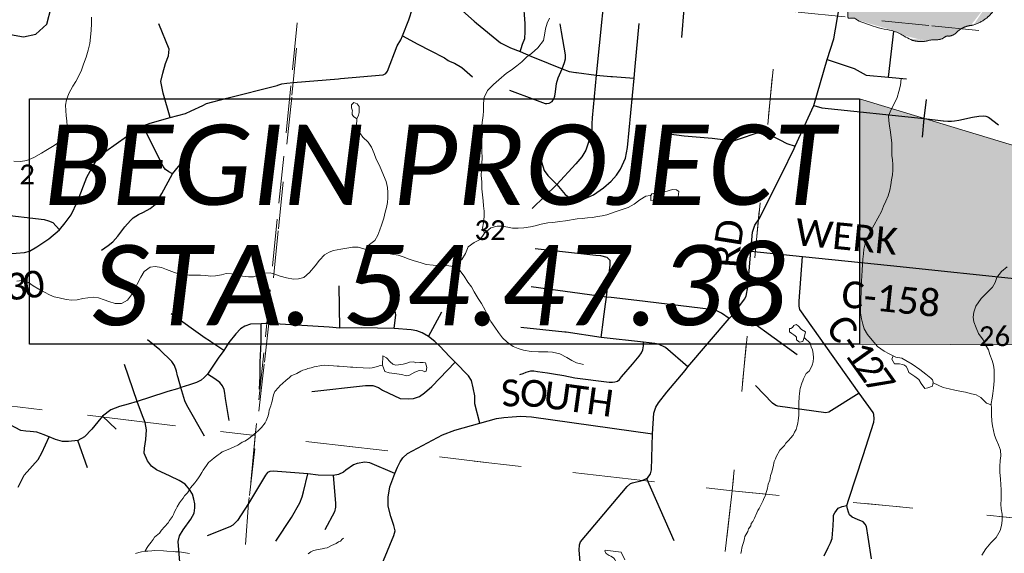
# Paper-space layout 'Layout1' of a CAD drawing. Extents: x 0 to 39.3, y 0 to 22.
# Tile 84 of 131: x 3.3 to 5.4, y 18.4 to 19.6. Entities that reach past the tile are written whole.
import ezdxf
from ezdxf.enums import TextEntityAlignment as Align

# ---------------------------------------------------------------- set-up
doc = ezdxf.new("R2010")
doc.units = 0
doc.header["$MEASUREMENT"] = 0
doc.linetypes.add('DGN Style 1', pattern=[0.184576, 0.000307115, -0.184269])
doc.layers.add('GM_X_Corporation', color=7, linetype='DGN Style 1', lineweight=13, transparency=0.75)
for name, color, linetype, lineweight in [('GM_X_County_Road', 3, 'Continuous', 30), ('GM_X_County_Road_Text', 3, 'Continuous', 0), ('GM_X_Minor_Lake', 5, 'Continuous', 0), ('GM_X_Minor_River', 5, 'Continuous', 0), ('GM_X_Section_Text', 7, 'Continuous', 0), ('GM_X_State_Shield', 7, 'Continuous', 0), ('GM_X_Township_Road', 4, 'Continuous', 30), ('SH_Masking', 7, 'Continuous', 0), ('SH_Text', 7, 'Continuous', 13)]:
    doc.layers.add(name, color=color, linetype=linetype, lineweight=lineweight)
doc.styles.add('P_Slanted-Sub Title', font='calibrii.ttf', dxfattribs={"height": 0.17})
doc.styles.add('Style-Calibri Light', font='calibril.ttf')

# ---------------------------------------------------------------- blocks, each defined once
blk = doc.blocks.new('M1-H5_3')
at = {"layer": 'GM_X_State_Shield', "linetype": 'Continuous', "lineweight": 13, "extrusion": (0, 0, -1)}
h = blk.add_hatch(color=254, dxfattribs=at)
edge = h.paths.add_edge_path()
edge.add_line((-889, 90), (-889, 642))
edge.add_ellipse((-870, 645), major_axis=(-19.4, 0), ratio=0.8, start_angle=-97.738, end_angle=8.1379, ccw=False)
edge.add_ellipse((-270, 2057), major_axis=(-1845, 0), ratio=0.8, start_angle=71.0935, end_angle=84.1555)
edge.add_ellipse((-505, 294), major_axis=(-371, 0), ratio=0.8, start_angle=239.2311, end_angle=262.6538, ccw=False)
edge.add_ellipse((-256, 651), major_axis=(-141, 0), ratio=0.8, start_angle=65.1718, end_angle=126.1438)
edge.add_ellipse((-104, 484), major_axis=(-117, 0), ratio=0.8, start_angle=240.8589, end_angle=305.5333, ccw=False)
edge.add_ellipse((-22, 606), major_axis=(-56.4, 0), ratio=0.8, start_angle=62.8976, end_angle=140.2079)
edge.add_ellipse((138, 23), major_axis=(-702, 0), ratio=0.8, start_angle=265.0117, end_angle=279.5133, ccw=False)
edge.add_ellipse((203, 739), major_axis=(-196, 0), ratio=0.8, start_angle=88.8881, end_angle=128.3805)
edge.add_line((324, 616), (834, 616))
edge.add_ellipse((831, 600), major_axis=(-20.2, 0), ratio=0.8, start_angle=171.8699, end_angle=261.8699, ccw=False)
edge.add_line((851, 598), (851, -459))
edge.add_ellipse((831, -461), major_axis=(-20.3, 0), ratio=0.8, start_angle=101.6934, end_angle=188.0416, ccw=False)
edge.add_ellipse((828, -353), major_axis=(-155, 0), ratio=0.8, start_angle=79.3961, end_angle=92.661, ccw=False)
edge.add_ellipse((796, -520), major_axis=(-56, 0), ratio=0.8, start_angle=266.7283, end_angle=330.2516)
edge.add_ellipse((89, 430), major_axis=(-1333, 0), ratio=0.8, start_angle=102.8015, end_angle=119.5871, ccw=False)
edge.add_ellipse((487, -933), major_axis=(-417, 0), ratio=0.8, start_angle=284.164, end_angle=312.8158)
edge.add_ellipse((36, -525), major_axis=(-265, 0), ratio=0.8, start_angle=73.7082, end_angle=129.2996, ccw=False)
edge.add_ellipse((-117, -890), major_axis=(-217, 0), ratio=0.8, start_angle=248.7901, end_angle=274.3049)
edge.add_ellipse((-137, -604), major_axis=(-141, 0), ratio=0.8, start_angle=44.4507, end_angle=91.223, ccw=False)
edge.add_ellipse((-264, -706), major_axis=(-39.7, 0), ratio=0.8, start_angle=227.3516, end_angle=294.2483)
edge.add_ellipse((-247, -561), major_axis=(-149, 0), ratio=0.8, start_angle=36.7229, end_angle=77.1268, ccw=False)
edge.add_ellipse((-568, -755), major_axis=(-253, 0), ratio=0.8, start_angle=217.4232, end_angle=265.5969)
edge.add_ellipse((-373, -212), major_axis=(-462, 0), ratio=0.8, start_angle=-8.9858, end_angle=67.6911, ccw=False)
edge.add_ellipse((-959, -142), major_axis=(-131, 0), ratio=0.8, start_angle=173.0704, end_angle=223.1935)
edge.add_ellipse((-694, -21), major_axis=(-180, 0), ratio=0.8, start_angle=-23.6496, end_angle=19.967, ccw=False)
edge.add_ellipse((-885, 49), major_axis=(-30, 0), ratio=0.8, start_angle=149.663, end_angle=252.056)
edge.add_ellipse((-869, 88), major_axis=(-20.7, 0), ratio=0.8, start_angle=-7.7341, end_angle=70.3962, ccw=False)
edge.add_line((-889, 90), (-889, 90))
at = {"layer": 'GM_X_State_Shield', "color": 7, "linetype": 'Continuous', "lineweight": 13}
blk.add_rational_spline([(889, 90), (889, 367), (889, 643), (892, 663), (868, 660), (668, 605), (457, 588), (381, 580), (315, 549), (240, 521), (173, 560), (112, 595), (47, 566), (7, 549), (-22, 577), (-110, 589), (-199, 583), (-269, 581), (-324, 616), (-579, 616), (-834, 616), (-854, 614), (-851, 598), (-851, 70), (-851, -458), (-854, -474), (-835, -477), (-817, -477), (-799, -475), (-764, -473), (-747, -497), (-576, -575), (-384, -610), (-281, -631), (-203, -689), (-95, -759), (39, -728), (85, -714), (134, -717), (195, -718), (237, -683), (257, -669), (280, -677), (334, -668), (367, -632), (435, -561), (548, -554), (886, -443), (829, -154), (821, -106), (863, -70), (888, -16), (859, 37), (840, 63), (876, 72), (892, 76), (889, 90), (889, 90), (889, 90), (889, 90), (889, 90)], [1, 1, 1, 0.624969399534, 1, 0.993510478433, 1, 0.979182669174, 1, 0.861753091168, 1, 0.844914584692, 1, 0.780919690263, 1, 0.992003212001, 1, 0.941260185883, 1, 1, 1, 0.709455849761, 1, 1, 1, 0.726481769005, 1, 0.993307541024, 1, 0.850244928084, 1, 0.989290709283, 1, 0.968903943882, 1, 0.884615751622, 1, 0.975313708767, 1, 0.917850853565, 1, 0.834383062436, 1, 0.938481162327, 1, 0.91292815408, 1, 0.784359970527, 1, 0.905853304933, 1, 0.928432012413, 1, 0.626650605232, 1, 0.776430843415, 1, 1, 1, 1, 1], degree=2, knots=[0, 0, 0, 0.033333, 0.033333, 0.066667, 0.066667, 0.1, 0.1, 0.133333, 0.133333, 0.166667, 0.166667, 0.2, 0.2, 0.233333, 0.233333, 0.266667, 0.266667, 0.3, 0.3, 0.333333, 0.333333, 0.366667, 0.366667, 0.4, 0.4, 0.433333, 0.433333, 0.466667, 0.466667, 0.5, 0.5, 0.533333, 0.533333, 0.566667, 0.566667, 0.6, 0.6, 0.633333, 0.633333, 0.666667, 0.666667, 0.7, 0.7, 0.733333, 0.733333, 0.766667, 0.766667, 0.8, 0.8, 0.833333, 0.833333, 0.866667, 0.866667, 0.9, 0.9, 0.933333, 0.933333, 0.966667, 0.966667, 1, 1, 1], dxfattribs=at)
at = {"layer": 'GM_X_State_Shield', "color": 7, "linetype": 'Continuous', "lineweight": 13, "style": 'Style-Calibri Light', "width": 0.767998}
blk.add_attdef('M1-H5_3_0', text='', height=696, dxfattribs=at).set_placement((21, -384), align=Align.CENTER)

psp = doc.layouts.get("Layout1")

# ---------------------------------------------------------------- linework, layer by layer
at = {"layer": 'GM_X_Corporation', "flags": 128}
for points in [[(4.0645, 20.9), (2.1, 20.9), (2.1, 18.7697), (2.2164, 18.6603), (2.3024, 18.5638), (2.4531, 18.3722), (2.5091, 18.2757), (2.5944, 18.157), (2.6148, 18.1681), (2.6191, 18.1737), (2.6359, 18.1802), (2.65, 18.1814), (2.6685, 18.1791), (2.68, 18.1812), (2.6938, 18.187), (2.7022, 18.1928), (2.7118, 18.1953), (2.7447, 18.1927), (2.7842, 18.1941), (2.7953, 18.1973), (2.8064, 18.2032), (2.813, 18.208), (2.8282, 18.2273), (2.8325, 18.2327), (2.8374, 18.2508), (2.8498, 18.2817), (2.8496, 18.3045), (2.8525, 18.3182), (2.8592, 18.3331), (2.8653, 18.3479), (2.8719, 18.3577), (2.8805, 18.3837), (2.8864, 18.3942), (2.8976, 18.405), (2.9026, 18.4068), (2.9136, 18.4073), (2.9166, 18.4061), (2.9195, 18.4015), (2.9201, 18.3939), (2.918, 18.384), (2.9158, 18.3503), (2.9111, 18.3424), (2.907, 18.3295), (2.9056, 18.3147), (2.908, 18.304), (2.9169, 18.2955), (2.9261, 18.2999), (2.9406, 18.303), (2.9531, 18.3023), (2.9618, 18.3002), (2.9681, 18.2948), (2.9805, 18.2877), (2.9918, 18.2852), (3.01, 18.2814), (3.0284, 18.273), (3.0419, 18.2651), (3.0497, 18.2585), (3.0523, 18.2542), (3.0514, 18.2508), (3.0397, 18.2351), (3.027, 18.2091), (3.0262, 18.2046), (3.0218, 18.1963), (3.0183, 18.1934), (3.0143, 18.1848), (3.0128, 18.1828), (3.0119, 18.1741), (3.015, 18.1619), (3.0195, 18.1603), (3.033, 18.167), (3.0371, 18.1682), (3.0566, 18.1895), (3.0642, 18.1893), (3.069, 18.1873), (3.0868, 18.1858), (3.1008, 18.1821), (3.1149, 18.1651), (3.1155, 18.1609), (3.1188, 18.1521), (3.1178, 18.1403), (3.1206, 18.133), (3.1223, 18.1041), (3.1245, 18.1003), (3.132, 18.0959), (3.1399, 18.0935), (3.1653, 18.0918), (3.1895, 18.0875), (3.1996, 18.0804), (3.2017, 18.0739), (3.2039, 18.0518), (3.2019, 18.0473), (3.1969, 18.0417), (3.179, 18.0274), (3.1749, 18.0247), (3.1634, 18.0211), (3.1529, 18.0103), (3.1456, 18.0059), (3.1394, 17.998), (3.1442, 17.9919), (3.1528, 17.9852), (3.187, 17.9704), (3.201, 17.9663), (3.2135, 17.9657), (3.2347, 17.9741), (3.2528, 17.977), (3.2641, 17.9756), (3.2822, 17.9665), (3.2836, 17.9634), (3.2963, 17.9518), (3.3265, 17.9302), (3.3285, 17.9134), (3.3245, 17.8883), (3.3252, 17.8823), (3.3281, 17.8766), (3.3403, 17.8653), (3.3421, 17.8603), (3.3518, 17.8495), (3.3685, 17.8463), (3.3772, 17.8486), (3.3879, 17.8552), (3.4258, 17.8677), (3.4434, 17.8593), (3.4492, 17.825), (3.4485, 17.8144), (3.4525, 17.8025), (3.4471, 17.7999), (3.4474, 17.7954), (3.4526, 17.7892), (3.4565, 17.7784), (3.4633, 17.7753), (3.4638, 17.7552), (3.4639, 17.7441), (3.744, 17.7149), (3.7454, 17.7286), (3.8023, 18.3182), (3.8126, 18.3974), (3.8234, 18.553), (3.8667, 18.9339), (3.918, 19.4442), (3.9936, 20.1954), (4.0006, 20.2658), (4.0111, 20.3696)], [(8.9, 17.1766), (8.9, 20.9), (4.0645, 20.9), (4.0111, 20.3696), (4.0006, 20.2658), (3.9936, 20.1954), (3.918, 19.4442), (3.8667, 18.9339), (3.8234, 18.553), (3.8126, 18.3974), (3.8023, 18.3182), (3.7454, 17.7286), (3.744, 17.7149), (3.7921, 17.7096), (3.9407, 17.6938), (4.0716, 17.683), (4.1644, 17.6754), (4.3821, 17.6581), (4.4612, 17.6488), (4.8521, 17.6062), (5.4373, 17.5132), (5.7944, 17.4564), (6.1906, 17.4068), (6.2062, 17.4054), (6.4189, 17.3858), (6.5022, 17.378), (6.7303, 17.3529), (6.8401, 17.3411), (6.9337, 17.3322), (7.0192, 17.3227), (7.1457, 17.309), (7.2377, 17.2987), (7.3489, 17.2867), (7.3993, 17.2816), (7.6125, 17.252), (7.651, 17.2479), (7.7067, 17.2469), (7.7487, 17.2407), (7.7999, 17.2384), (7.8847, 17.2346), (7.9436, 17.232), (8.0041, 17.2302), (8.0564, 17.2286), (8.139, 17.2237), (8.2121, 17.2214), (8.3796, 17.21), (8.4125, 17.2078), (8.5489, 17.2005), (8.6103, 17.1973), (8.6426, 17.1973), (8.6981, 17.196), (8.7454, 17.1948), (8.8548, 17.1813)], [(6.0521, 20.4929), (5.9616, 19.4927), (4.9462, 19.5973), (5.0456, 20.6041)], [(2.9428, 19.8144), (3.9403, 19.7031), (3.8378, 18.696), (2.8429, 18.8167)], [(3.9403, 19.7031), (4.9462, 19.5973), (4.8473, 18.5791), (3.8378, 18.696)], [(5.9616, 19.4927), (5.8893, 18.4792), (4.8473, 18.5791), (4.9462, 19.5973)], [(3.8378, 18.696), (3.7435, 17.7155), (2.8521, 17.7909), (2.8154, 17.7918), (2.8147, 17.7929), (2.7902, 17.8358), (2.7645, 17.8808), (2.7638, 17.8821), (2.7489, 17.9091), (2.8429, 18.8167)], [(4.8473, 18.5791), (4.7377, 17.6243), (3.7435, 17.7155), (3.8378, 18.696)], [(4.8473, 18.5791), (5.8893, 18.4792), (5.7989, 17.4561), (4.7377, 17.6243)]]:
    psp.add_lwpolyline(points, close=True, dxfattribs=at)
at = {"layer": 'GM_X_County_Road', "ltscale": 0.002, "flags": 128}
for points in [[(4.0143, 19.4519), (4.0184, 19.4522), (4.1083, 19.4599), (4.1141, 19.4628), (4.118, 19.468), (4.1385, 19.5218), (4.1456, 19.5341), (4.1492, 19.543), (4.1627, 19.577), (4.1706, 19.6007), (4.1786, 19.6203), (4.1801, 19.6419), (4.1838, 19.6551), (4.1891, 19.6686), (4.1952, 19.6814), (4.3047, 19.8121)], [(4.8412, 18.9443), (4.8517, 18.9555), (4.8735, 18.985), (4.8771, 18.9917), (4.8807, 19.011), (4.8872, 19.0868), (4.8907, 19.127), (4.8957, 19.1417), (4.9044, 19.1555), (4.9529, 19.2503), (4.9786, 19.304), (4.9807, 19.309), (5.0206, 19.3955), (5.0483, 19.4923), (5.0629, 19.5365), (5.074, 19.602), (5.0812, 19.6731), (5.0855, 19.6928)], [(3.8856, 19.4383), (3.8941, 19.4408), (3.9044, 19.4425), (3.9183, 19.4437), (4.0143, 19.4519)], [(3.2248, 19.0743), (3.3492, 19.084), (3.3595, 19.0864), (3.375, 19.0962), (3.4005, 19.1126), (3.4235, 19.1322), (3.4356, 19.147), (3.4482, 19.1638), (3.4611, 19.1916), (3.4811, 19.2431), (3.4915, 19.2622), (3.5014, 19.2794), (3.5217, 19.2987), (3.5871, 19.3452), (3.5998, 19.3521), (3.6155, 19.3577), (3.6575, 19.3695), (3.6897, 19.3786), (3.702, 19.3836), (3.727, 19.3955), (3.7347, 19.3998), (3.7772, 19.4106), (3.8838, 19.4377), (3.8856, 19.4383)], [(4.8872, 19.0868), (4.9964, 19.0755), (5.1827, 19.0567), (5.4785, 19.0256), (5.6484, 19.0085), (5.672, 19.0061), (5.9168, 18.9788)], [(5.1422, 18.4354), (5.1351, 18.481), (5.1316, 18.5038), (5.1292, 18.5088), (5.1246, 18.5132), (5.1128, 18.5184), (5.1017, 18.5232), (5.0957, 18.5281), (5.0934, 18.5341), (5.0914, 18.5407), (5.0903, 18.5483), (5.0941, 18.5614), (5.1249, 18.6542), (5.1472, 18.7247), (5.148, 18.7319), (5.1476, 18.7405), (5.1462, 18.7448), (5.1166, 18.7862), (4.9908, 18.9634), (4.9895, 18.9703), (4.9891, 18.9809), (4.9964, 19.0755)], [(4.7476, 18.8343), (4.7539, 18.8418), (4.8412, 18.9443)], [(4.6787, 18.7002), (4.6817, 18.7438), (4.6855, 18.7562), (4.6915, 18.7656), (4.7091, 18.7883), (4.7476, 18.8343)], [(4.0876, 18.3788), (4.1308, 18.4847), (4.1337, 18.4942), (4.1313, 18.506), (4.125, 18.5248), (4.1188, 18.547), (4.1189, 18.566), (4.1229, 18.5875), (4.133, 18.6161), (4.1389, 18.6289), (4.1445, 18.6402), (4.1504, 18.6491), (4.1598, 18.6584), (4.2341, 18.6979), (4.2601, 18.7078), (4.3134, 18.7223), (4.3485, 18.7321), (4.3642, 18.7347), (4.3813, 18.7361), (4.3999, 18.7376), (4.4223, 18.7362), (4.6787, 18.7002)], [(4.5288, 18.3864), (4.5238, 18.4534), (4.5245, 18.4648), (4.5262, 18.4708), (4.6248, 18.5881), (4.6319, 18.5947), (4.6361, 18.5964), (4.6571, 18.6007), (4.6664, 18.6053), (4.6679, 18.606), (4.6742, 18.615), (4.6764, 18.6236), (4.6787, 18.7002)]]:
    psp.add_lwpolyline(points, dxfattribs=at)
at = {"layer": 'GM_X_Minor_Lake', "flags": 128}
for points in [[(4.0527, 19.3667), (4.056, 19.3744), (4.0577, 19.3804), (4.058, 19.393), (4.0536, 19.3988), (4.0461, 19.4013), (4.0418, 19.3964), (4.0412, 19.39), (4.0434, 19.3842)], [(4.0434, 19.3842), (4.0429, 19.3812), (4.0432, 19.3759), (4.0457, 19.3716), (4.0528, 19.3667)], [(4.7051, 19.1923), (4.7147, 19.1947), (4.7285, 19.1993), (4.7331, 19.2015), (4.7346, 19.2128), (4.7293, 19.2168), (4.7214, 19.217), (4.7049, 19.2121), (4.695, 19.2131), (4.6774, 19.2083), (4.675, 19.2047)], [(4.675, 19.2047), (4.6752, 19.1943), (4.6835, 19.1948), (4.7051, 19.1923)], [(5, 18.9041), (5.0029, 18.9161), (4.9943, 18.9209), (4.9869, 18.9283), (4.9832, 18.9311), (4.9782, 18.9293), (4.9754, 18.9252), (4.9716, 18.923), (4.9685, 18.9227), (4.9691, 18.9159), (4.974, 18.9123), (4.9777, 18.9092), (4.981, 18.9076), (4.9833, 18.9049)], [(4.9833, 18.9049), (4.9835, 18.8992), (4.9902, 18.8937), (4.9971, 18.8954), (5, 18.9041)], [(4.112, 18.8317), (4.1214, 18.8292), (4.1327, 18.8277), (4.1475, 18.8254), (4.1581, 18.8225), (4.163, 18.8235), (4.1754, 18.8308), (4.185, 18.834), (4.1922, 18.8334), (4.1967, 18.831), (4.1997, 18.8328), (4.2007, 18.8404), (4.1983, 18.85), (4.193, 18.8512), (4.1862, 18.8506), (4.1774, 18.8505), (4.1737, 18.8525), (4.1645, 18.8516), (4.1584, 18.8495), (4.1507, 18.8474), (4.1412, 18.8461), (4.1355, 18.8455), (4.1287, 18.8476), (4.1231, 18.8523), (4.1154, 18.8605), (4.1075, 18.8649), (4.1073, 18.8454)], [(4.1073, 18.8454), (4.1075, 18.8649), (4.1154, 18.8605), (4.1231, 18.8523), (4.1287, 18.8476), (4.1355, 18.8455), (4.1412, 18.8461), (4.1507, 18.8474), (4.1584, 18.8495), (4.1645, 18.8516), (4.1737, 18.8525), (4.1774, 18.8505), (4.1862, 18.8506), (4.193, 18.8512), (4.1983, 18.85), (4.2007, 18.8404), (4.1997, 18.8328), (4.1967, 18.831), (4.1922, 18.8334), (4.185, 18.834), (4.1754, 18.8308), (4.163, 18.8235), (4.1581, 18.8225), (4.1475, 18.8254), (4.1327, 18.8277), (4.1214, 18.8292), (4.1119, 18.8317)], [(4.1073, 18.8454), (4.112, 18.8317)], [(5.1882, 18.8649), (5.1857, 18.8577), (5.1911, 18.848), (5.2018, 18.8481)], [(5.188, 18.865), (5.1941, 18.862), (5.2066, 18.8602), (5.2149, 18.8554), (5.2287, 18.8471), (5.2444, 18.8364), (5.2574, 18.8261), (5.2678, 18.8175), (5.2719, 18.814), (5.2733, 18.809), (5.2719, 18.8007), (5.262, 18.7971), (5.2555, 18.7962), (5.2478, 18.8066), (5.2427, 18.8148), (5.2345, 18.8214), (5.2281, 18.8254), (5.2214, 18.8298), (5.2186, 18.8374), (5.2161, 18.8428), (5.212, 18.8456), (5.2078, 18.8468), (5.2018, 18.8481)], [(5.2018, 18.8481), (5.2078, 18.8468), (5.212, 18.8456), (5.2161, 18.8428), (5.2186, 18.8374), (5.2214, 18.8298), (5.2281, 18.8254), (5.2345, 18.8214), (5.2427, 18.8148), (5.2478, 18.8066), (5.2555, 18.7962), (5.262, 18.7971), (5.2719, 18.8007), (5.2733, 18.809), (5.2719, 18.814), (5.2678, 18.8175), (5.2574, 18.8261), (5.2444, 18.8364), (5.2287, 18.8471), (5.2149, 18.8554), (5.2066, 18.8602), (5.1941, 18.862), (5.1882, 18.8649)], [(4.6204, 18.4329), (4.6125, 18.4494), (4.5788, 18.4534), (4.5779, 18.4511), (4.5805, 18.4465), (4.5868, 18.4425), (4.5906, 18.4405), (4.5943, 18.4385), (4.5966, 18.4366), (4.5988, 18.4335), (4.6009, 18.4292), (4.603, 18.4231), (4.6057, 18.4226), (4.6065, 18.423)]]:
    psp.add_lwpolyline(points, dxfattribs=at)
at = {"layer": 'GM_X_Minor_River', "ltscale": 120, "flags": 128}
for points in [[(3.3267, 19.2771), (3.3407, 19.2763), (3.3544, 19.279), (3.369, 19.285), (3.3849, 19.2944), (3.3945, 19.2999), (3.4081, 19.3082), (3.4204, 19.3159), (3.4333, 19.328), (3.4374, 19.3378), (3.4397, 19.3514), (3.4389, 19.3629), (3.4377, 19.3732), (3.4365, 19.3846), (3.4361, 19.396), (3.4383, 19.4074), (3.4428, 19.4205), (3.4513, 19.4359), (3.458, 19.446), (3.4649, 19.4594), (3.4697, 19.4703), (3.4743, 19.4831), (3.48, 19.4974), (3.4842, 19.5121), (3.4877, 19.5265), (3.4892, 19.5401), (3.4904, 19.5545), (3.4908, 19.5682), (3.4908, 19.5823)], [(4.3234, 19.1248), (4.3191, 19.1355), (4.3206, 19.1465), (4.3225, 19.1602), (4.3224, 19.1716), (4.3212, 19.1826), (4.32, 19.1933), (4.3189, 19.2059), (4.3177, 19.2188), (4.3174, 19.2329), (4.3163, 19.2474), (4.3166, 19.2573), (4.3173, 19.2702), (4.3182, 19.2865), (4.3177, 19.2964), (4.3177, 19.3101), (4.3173, 19.3234), (4.3169, 19.3333), (4.3168, 19.3455), (4.318, 19.3591), (4.3199, 19.3743), (4.3206, 19.3838), (4.321, 19.3993), (4.3222, 19.4122), (4.3291, 19.4269), (4.342, 19.4398), (4.3533, 19.4497), (4.3696, 19.4637), (4.3797, 19.4699), (4.3913, 19.4795), (4.4022, 19.4879), (4.4128, 19.4982), (4.4225, 19.5056), (4.4361, 19.5173), (4.4483, 19.533), (4.4507, 19.5481), (4.4521, 19.5579), (4.4555, 19.5696), (4.4607, 19.5801)], [(5.188, 18.865), (5.1796, 18.8696), (5.1695, 18.8752), (5.1554, 18.8847), (5.144, 18.898), (5.1337, 18.9104), (5.1269, 18.9224), (5.1241, 18.9324), (5.121, 18.9431), (5.1191, 18.9557), (5.119, 18.9664), (5.1197, 18.9774), (5.12, 18.9876), (5.1203, 18.9986), (5.1206, 19.0097), (5.1214, 19.0229), (5.1221, 19.0347), (5.1228, 19.0457), (5.1236, 19.0594), (5.1243, 19.0696), (5.1254, 19.0814), (5.1264, 19.0912), (5.1295, 19.1052), (5.1344, 19.118), (5.14, 19.1285), (5.1484, 19.1423), (5.156, 19.1569), (5.1637, 19.1708), (5.1678, 19.1821), (5.173, 19.1926), (5.1775, 19.2042), (5.1813, 19.2159), (5.1835, 19.2272), (5.185, 19.2375), (5.1868, 19.2484), (5.1875, 19.2583), (5.1878, 19.2705), (5.1866, 19.28), (5.1857, 19.2895), (5.1857, 19.3028), (5.1857, 19.3158), (5.1826, 19.3387), (5.1807, 19.3524), (5.1791, 19.3631), (5.1786, 19.373), (5.184, 19.3869), (5.1904, 19.3989), (5.1968, 19.412), (5.2006, 19.4248), (5.2037, 19.438), (5.2052, 19.4517)], [(4.0712, 19.0903), (4.0796, 19.1005), (4.0909, 19.1093), (4.0973, 19.1209), (4.1014, 19.1319), (4.1051, 19.1416), (4.1097, 19.1567), (4.1131, 19.1692), (4.1157, 19.1794), (4.1179, 19.1896), (4.1185, 19.1998), (4.1185, 19.2108), (4.1177, 19.2219), (4.1146, 19.2345), (4.1093, 19.2476), (4.1043, 19.2595), (4.1001, 19.2695), (4.094, 19.2819), (4.0897, 19.2934), (4.0841, 19.3072), (4.0771, 19.3173), (4.0653, 19.3283), (4.0555, 19.3426), (4.0519, 19.3523), (4.0527, 19.3667)], [(4.2539, 19.0544), (4.2623, 19.0615), (4.2754, 19.0691), (4.2826, 19.0818), (4.2887, 19.0957), (4.3011, 19.1049), (4.3139, 19.1117), (4.3234, 19.1248), (4.3362, 19.1362), (4.35, 19.14), (4.3603, 19.1397), (4.3724, 19.1378), (4.3825, 19.1356), (4.3943, 19.1353), (4.4061, 19.1361), (4.4202, 19.1384), (4.4305, 19.1407), (4.4428, 19.1442), (4.4573, 19.1464), (4.468, 19.1477), (4.4824, 19.1495), (4.4943, 19.1507), (4.5191, 19.1549), (4.5297, 19.1558), (4.5412, 19.157), (4.5514, 19.1582), (4.5621, 19.1598), (4.5724, 19.1618), (4.582, 19.1638), (4.5916, 19.1669), (4.6016, 19.1708), (4.6269, 19.1792), (4.6396, 19.1861), (4.652, 19.1956), (4.6644, 19.2029), (4.6739, 19.2045), (4.675, 19.2047)], [(3.3326, 19.0229), (3.3444, 19.0245), (3.3576, 19.0207), (3.3677, 19.0136), (3.3792, 19.0064), (3.3916, 18.9996), (3.4024, 18.9943), (3.4122, 18.9903), (3.4227, 18.9877), (3.4371, 18.9842), (3.4496, 18.9831), (3.4606, 18.9839), (3.4728, 18.9863), (3.4831, 18.9882), (3.4949, 18.989), (3.5055, 18.988), (3.5179, 18.9835), (3.5277, 18.9801), (3.5413, 18.9759), (3.5542, 18.9756), (3.5669, 18.9828), (3.578, 18.997), (3.5828, 19.0067), (3.588, 19.0168), (3.5953, 19.0318), (3.6025, 19.0438), (3.6149, 19.0525), (3.6259, 19.0545), (3.6392, 19.0522), (3.6501, 19.0481), (3.661, 19.0436), (3.6745, 19.0387), (3.6873, 19.0368), (3.6972, 19.0361), (3.7094, 19.0362), (3.7215, 19.0358), (3.7321, 19.0351), (3.7435, 19.0341), (3.7533, 19.0342), (3.7663, 19.0365), (3.7763, 19.0392), (3.7873, 19.0389), (3.8009, 19.0359), (3.8107, 19.0337), (3.8232, 19.0322), (3.8342, 19.0322), (3.8468, 19.0364), (3.8564, 19.0404), (3.8694, 19.0407), (3.8792, 19.0382), (3.8904, 19.0341), (3.904, 19.0303), (3.9184, 19.0276), (3.9294, 19.028), (3.9405, 19.0311), (3.9529, 19.0418), (3.9647, 19.0555), (3.9735, 19.0678), (3.984, 19.0789), (3.9941, 19.0847), (4.0037, 19.0879), (4.0189, 19.0912), (4.0315, 19.0932), (4.0437, 19.0951), (4.0555, 19.0951), (4.0676, 19.0914), (4.0792, 19.088), (4.0898, 19.0854), (4.103, 19.0839), (4.1155, 19.0824), (4.1272, 19.0802), (4.1401, 19.0779), (4.151, 19.0746), (4.1634, 19.0696)], [(4.1634, 19.0696), (4.1743, 19.0663), (4.1867, 19.0625), (4.1995, 19.0584), (4.2143, 19.0568), (4.2245, 19.0561), (4.2344, 19.0562), (4.2473, 19.0555), (4.2613, 19.0532), (4.271, 19.0461), (4.2797, 19.0336), (4.2881, 19.0212), (4.2954, 19.0111), (4.3015, 19.0003), (4.3099, 18.9864), (4.3168, 18.9756), (4.3244, 18.962), (4.3315, 18.9474), (4.3366, 18.9377), (4.3446, 18.9257), (4.353, 18.9148), (4.3614, 18.9032), (4.371, 18.8938), (4.3836, 18.8847), (4.3942, 18.8806), (4.4055, 18.8772), (4.4217, 18.8745), (4.4376, 18.8733), (4.4574, 18.8735), (4.4669, 18.8728), (4.4823, 18.869), (4.4977, 18.8617), (4.5081, 18.8549), (4.5182, 18.8504), (4.5326, 18.8466)], [(5.3758, 18.4427), (5.3846, 18.4562), (5.3952, 18.4688), (5.4061, 18.4802), (5.4149, 18.4948), (5.4175, 18.5054), (5.4193, 18.5164), (5.419, 18.5297), (5.417, 18.5408), (5.4165, 18.551), (5.4168, 18.5605), (5.4168, 18.572), (5.4167, 18.5822), (5.4162, 18.5921), (5.4154, 18.6043), (5.4139, 18.618), (5.4139, 18.6306), (5.415, 18.6435), (5.4161, 18.6533), (5.4153, 18.6651), (5.4111, 18.6767), (5.4061, 18.6875), (5.4029, 18.6971), (5.3989, 18.7169), (5.3973, 18.7265), (5.3966, 18.7402), (5.3962, 18.7531), (5.3957, 18.7642), (5.398, 18.7751), (5.3994, 18.7854), (5.4008, 18.7963), (5.4024, 18.8119), (5.4024, 18.8248), (5.402, 18.8355), (5.4004, 18.8454), (5.3976, 18.855), (5.393, 18.868), (5.3899, 18.8776), (5.3841, 18.8881), (5.3787, 18.8989), (5.3693, 18.9121), (5.3639, 18.924), (5.3593, 18.9367), (5.3577, 18.947), (5.3588, 18.9572), (5.363, 18.97), (5.3744, 18.9864), (5.3873, 18.9994), (5.3983, 19.0105), (5.4043, 19.0206), (5.408, 19.0307), (5.4175, 19.0434), (5.4295, 19.0533)], [(4.9765, 18.6972), (4.9794, 18.7031), (4.9826, 18.7087), (4.9843, 18.7148), (4.9865, 18.7227), (4.9875, 18.728), (4.988, 18.7333), (4.9886, 18.7397), (4.9888, 18.745), (4.9886, 18.7496), (4.9888, 18.7572), (4.9887, 18.764), (4.9889, 18.7693), (4.9894, 18.7743), (4.9896, 18.7796), (4.9901, 18.7837), (4.9908, 18.7913), (4.9917, 18.7962), (4.9951, 18.8075), (4.9972, 18.812), (4.9985, 18.8165), (5.0009, 18.8206), (5.0042, 18.8273), (5.0101, 18.8328), (5.0157, 18.8414), (5.017, 18.8455), (5.0187, 18.8523), (5.0194, 18.861), (5.0186, 18.8702), (5.0177, 18.8774), (5.0149, 18.884), (5.0129, 18.892), (5.0003, 18.9031), (5, 18.9041)], [(3.6042, 18.4508), (3.6092, 18.4593), (3.6116, 18.4634), (3.6171, 18.4704), (3.6215, 18.476), (3.6243, 18.4808), (3.6349, 18.4892), (3.6393, 18.4955), (3.6456, 18.5029), (3.6535, 18.5117), (3.6563, 18.5162), (3.6627, 18.5251), (3.6647, 18.5292), (3.6668, 18.5348), (3.6701, 18.5408), (3.6725, 18.5449), (3.6774, 18.5539), (3.6813, 18.5594), (3.6849, 18.5639), (3.6877, 18.5687), (3.6944, 18.575), (3.6968, 18.579), (3.7008, 18.5854), (3.7096, 18.5961), (3.7139, 18.6016), (3.7175, 18.6068), (3.7207, 18.6109), (3.7244, 18.618), (3.7272, 18.6229), (3.7347, 18.6325), (3.7388, 18.6388), (3.7458, 18.6446), (3.7505, 18.6487), (3.7591, 18.6552), (3.7633, 18.6581), (3.7676, 18.6614), (3.773, 18.6635), (3.7853, 18.6687), (3.8008, 18.6758), (3.805, 18.6787), (3.8101, 18.682), (3.8155, 18.684), (3.8233, 18.6891), (3.8279, 18.6927), (3.8354, 18.6989), (3.8397, 18.703), (3.8447, 18.7066), (3.851, 18.7132), (3.8586, 18.7228), (3.8607, 18.7277), (3.8652, 18.7378), (3.8665, 18.7442), (3.8675, 18.7499), (3.8708, 18.7589), (3.8722, 18.7646), (3.8735, 18.7691), (3.8749, 18.7763), (3.8766, 18.7827), (3.8795, 18.7894), (3.887, 18.7979), (3.8902, 18.8023), (3.8953, 18.8063), (3.9031, 18.8137), (3.9097, 18.8188), (3.914, 18.8228), (3.9256, 18.8273), (3.9341, 18.8324), (3.9384, 18.8345), (3.9449, 18.8362), (3.9491, 18.8379), (3.9564, 18.8396), (3.9622, 18.8421), (3.979, 18.8449), (3.9839, 18.8451), (4.0032, 18.8441), (4.0112, 18.8434), (4.0157, 18.8429), (4.0248, 18.8426), (4.032, 18.8419), (4.0396, 18.8413), (4.0441, 18.8407), (4.0521, 18.8401), (4.0805, 18.8391), (4.0851, 18.8397), (4.0966, 18.8424), (4.1023, 18.8444), (4.1073, 18.8454)], [(5.3958, 18.7615), (5.3859, 18.7648), (5.3737, 18.7766), (5.364, 18.7822), (5.3538, 18.7848), (5.3417, 18.7878), (5.3297, 18.7904), (5.3191, 18.7926), (5.3066, 18.7949), (5.2942, 18.7983), (5.2731, 18.808)], [(4.8657, 18.4463), (4.8675, 18.4531), (4.8677, 18.4584), (4.8694, 18.4637), (4.8719, 18.472), (4.8733, 18.478), (4.8742, 18.4821), (4.8766, 18.4862), (4.8806, 18.4933), (4.882, 18.499), (4.8867, 18.5053), (4.888, 18.5098), (4.8912, 18.5142), (4.8945, 18.5213), (4.8995, 18.5326), (4.9019, 18.5374), (4.9047, 18.5419), (4.9088, 18.5505), (4.9129, 18.5587), (4.9142, 18.5629), (4.917, 18.5681), (4.9187, 18.5733), (4.9205, 18.5797), (4.9221, 18.5846), (4.9236, 18.5933), (4.9269, 18.6016), (4.9278, 18.6061), (4.9288, 18.6118), (4.9317, 18.6185), (4.9326, 18.6249), (4.934, 18.6298), (4.9366, 18.6411), (4.9395, 18.6471), (4.9408, 18.6513), (4.9485, 18.6654), (4.9579, 18.675), (4.9611, 18.6798), (4.9674, 18.6861), (4.971, 18.6905), (4.9765, 18.6972)], [(3.9496, 18.4457), (3.9554, 18.4496), (3.9609, 18.4525), (3.9708, 18.4552), (3.9796, 18.456), (3.985, 18.4577), (3.9903, 18.4587), (3.9992, 18.463), (4.0038, 18.4658), (4.0088, 18.4676), (4.0139, 18.4708), (4.0185, 18.4726), (4.0217, 18.4766), (4.0244, 18.4789)], [(3.5844, 18.4461), (3.591, 18.4485), (3.5971, 18.4498), (3.6058, 18.451), (3.6104, 18.4513), (3.6188, 18.4521), (3.6237, 18.4527), (3.6438, 18.452), (3.6507, 18.4514), (3.6643, 18.4506), (3.6692, 18.45), (3.6776, 18.4497), (3.6855, 18.4487), (3.69, 18.4478), (3.6983, 18.4463)]]:
    psp.add_lwpolyline(points, dxfattribs=at)
at = {"layer": 'GM_X_Township_Road', "ltscale": 0.002}
for p, q in [((5.1785, 19.4554), (5.1897, 19.5526)), ((4.594, 19.4566), (4.64, 19.4528)), ((4.0167, 18.9239), (4.0153, 19.0132)), ((4.2047, 18.9063), (4.2328, 18.9581)), ((4.57, 18.904), (4.575, 18.9418)), ((3.5432, 18.7098), (3.5142, 18.7374)), ((3.4828, 18.6277), (3.462, 18.6857)), ((4.6664, 18.6053), (4.7242, 18.4739))]:
    psp.add_line(p, q, dxfattribs=at)
at = {"layer": 'GM_X_Township_Road', "ltscale": 0.002, "flags": 128}
for points in [[(3.3198, 19.5458), (3.3474, 19.5403), (3.373, 19.5465), (3.3965, 19.5672), (3.4054, 19.6031), (3.4082, 19.639), (3.413, 19.6805), (3.4089, 19.6991), (3.3916, 19.7378), (3.393, 19.7571), (3.4455, 19.793)], [(4.5841, 19.7041), (4.5597, 19.4597), (4.5507, 19.3692), (4.5505, 19.3565), (4.5503, 19.3514)], [(4.7406, 19.5389), (4.746, 19.6002), (4.746, 19.6123), (4.741, 19.6301), (4.7263, 19.6642)], [(4.3989, 19.5095), (4.4009, 19.5159), (4.4036, 19.525), (4.4086, 19.5374), (4.4093, 19.5512), (4.4089, 19.5691), (4.4056, 19.6158), (4.4009, 19.6306), (4.3854, 19.6448), (4.3723, 19.6505), (4.3484, 19.6518)], [(4.1786, 19.6203), (4.2536, 19.6069), (4.2648, 19.6035), (4.2768, 19.5954), (4.3014, 19.5736), (4.3061, 19.5697)], [(3.6575, 19.3695), (3.6427, 19.4214), (3.6379, 19.446), (3.6418, 19.4638), (3.648, 19.4841), (3.6543, 19.5004), (3.6553, 19.5144), (3.6336, 19.5679)], [(4.3061, 19.5697), (4.3572, 19.528), (4.3781, 19.5175), (4.3989, 19.5095)], [(4.3763, 19.4277), (4.4288, 19.4076), (4.4517, 19.3994), (4.4553, 19.3995), (4.4602, 19.4005), (4.4665, 19.4035), (4.4702, 19.409), (4.4722, 19.4149), (4.4737, 19.4243), (4.4756, 19.4415), (4.4787, 19.4541), (4.4876, 19.4729), (4.4927, 19.4863), (4.4946, 19.4941), (4.4944, 19.5026), (4.486, 19.5509), (4.4833, 19.568)], [(4.4534, 19.3282), (4.4483, 19.305), (4.4436, 19.2887), (4.4434, 19.2756), (4.4491, 19.2578), (4.457, 19.2469), (4.4763, 19.228), (4.4939, 19.207), (4.504, 19.1999), (4.513, 19.1958), (4.5247, 19.1948), (4.535, 19.1972), (4.5535, 19.2058), (4.5751, 19.2208), (4.5911, 19.2348), (4.6028, 19.2478), (4.6108, 19.2605), (4.6214, 19.2836), (4.6258, 19.3061), (4.64, 19.4528), (4.642, 19.478), (4.6508, 19.5689)], [(4.1492, 19.543), (4.1816, 19.5254), (4.2081, 19.5118), (4.2384, 19.496), (4.2464, 19.4905), (4.2507, 19.4885)], [(4.3989, 19.5095), (4.4214, 19.4999), (4.4581, 19.4852), (4.4876, 19.4729), (4.502, 19.4671), (4.5167, 19.4653), (4.5177, 19.4652)], [(5.0483, 19.4923), (5.1056, 19.4736), (5.1311, 19.4595), (5.1785, 19.4554), (5.2168, 19.4518)], [(4.2507, 19.4885), (4.2592, 19.4846), (4.2748, 19.4754), (4.2974, 19.4558)], [(4.5177, 19.4652), (4.5597, 19.4597), (4.5906, 19.4569), (4.594, 19.4566)], [(5.2502, 19.3279), (5.2537, 19.3677), (5.2587, 19.408)], [(5.0206, 19.3955), (5.0372, 19.3901), (5.2537, 19.3677), (5.294, 19.3629), (5.295, 19.3628)], [(5.295, 19.3628), (5.3037, 19.3619), (5.3117, 19.3622), (5.3184, 19.3627), (5.3273, 19.3639), (5.3566, 19.3704), (5.3696, 19.3727), (5.3802, 19.3736), (5.3848, 19.3724), (5.39, 19.3703), (5.4112, 19.3541)], [(3.6626, 19.2502), (3.6546, 19.2545), (3.6478, 19.2594), (3.6426, 19.2659), (3.6232, 19.3062), (3.5998, 19.3521)], [(4.5503, 19.3514), (4.55, 19.3413), (4.5463, 19.3257), (4.5373, 19.3006), (4.5289, 19.2865), (4.5162, 19.272), (4.4763, 19.228), (4.424, 19.1773)], [(4.7054, 19.3059), (4.704, 19.3211), (4.7077, 19.336), (4.746, 19.331), (4.8048, 19.326), (4.8504, 19.3205), (4.8654, 19.3255), (4.8982, 19.3369), (4.9101, 19.3374), (4.9224, 19.3351), (4.9356, 19.3287), (4.9481, 19.3222), (4.9634, 19.315), (4.9807, 19.309)], [(3.5119, 19.0888), (3.5263, 19.0989), (3.5362, 19.1066), (3.5469, 19.1186), (3.5617, 19.1386), (3.5737, 19.1518), (3.5792, 19.157), (3.5903, 19.1644), (3.6011, 19.1696), (3.6149, 19.1773), (3.6257, 19.1856), (3.6303, 19.1924), (3.6401, 19.209), (3.6626, 19.2502), (3.669, 19.2585), (3.701, 19.2979)], [(3.2166, 19.1399), (3.2474, 19.152), (3.2687, 19.1617), (3.2784, 19.1637), (3.2936, 19.1648), (3.3906, 19.1541), (3.3999, 19.151), (3.4089, 19.1472), (3.4235, 19.1322)], [(4.5797, 18.9797), (4.5811, 18.9895), (4.5891, 19.0577), (4.5888, 19.0666), (4.5827, 19.0736), (4.5693, 19.0766), (4.5589, 19.0777), (4.4303, 19.0917)], [(4.1318, 18.9228), (4.1355, 18.9516), (4.1342, 18.96), (4.1315, 18.9707), (4.1125, 19.0267)], [(4.591, 18.9883), (4.5811, 18.9895), (4.4222, 19.0109)], [(4.575, 18.9418), (4.5751, 18.9428), (4.5789, 18.9748), (4.5797, 18.9797)], [(4.8412, 18.9443), (4.8247, 18.9555), (4.8152, 18.9604), (4.8031, 18.9631), (4.6459, 18.9821), (4.591, 18.9883)], [(3.741, 18.8968), (3.7318, 18.9025), (3.6599, 18.9539)], [(4.8517, 18.9555), (4.8587, 18.9494), (4.8733, 18.9428), (4.8876, 18.9386), (4.9851, 18.8678)], [(3.8602, 18.9337), (3.8499, 18.9325), (3.8273, 18.9318), (3.8156, 18.928), (3.8063, 18.9224), (3.7966, 18.9114), (3.7821, 18.8931), (3.7714, 18.8765)], [(3.847, 18.7947), (3.848, 18.822), (3.8481, 18.8516), (3.8501, 18.8941), (3.8499, 18.9325)], [(4.3134, 18.7223), (4.3026, 18.7633), (4.3023, 18.7805), (4.2994, 18.7973), (4.2957, 18.8126), (4.2893, 18.8227), (4.2609, 18.8518), (4.2493, 18.8637), (4.2287, 18.8853), (4.218, 18.8956), (4.2047, 18.9063), (4.191, 18.9135), (4.1798, 18.9178), (4.1675, 18.9202), (4.1318, 18.9228), (4.0964, 18.9236), (4.0624, 18.9242), (4.0167, 18.9239), (3.994, 18.9257), (3.8669, 18.9333), (3.8602, 18.9337)], [(4.4961, 18.915), (4.493, 18.9154), (4.3997, 18.9252)], [(4.7539, 18.8418), (4.7061, 18.8826), (4.6917, 18.8894), (4.684, 18.8913), (4.6599, 18.8939), (4.57, 18.904), (4.4961, 18.915)], [(3.6743, 18.8184), (3.6731, 18.8224), (3.6711, 18.8327), (3.6667, 18.8444), (3.6609, 18.8531), (3.6355, 18.8776), (3.6099, 18.8989)], [(3.7714, 18.8765), (3.744, 18.8948), (3.741, 18.8968)], [(4.3976, 18.8254), (4.405, 18.8278), (4.4112, 18.8305), (4.4159, 18.8322), (4.421, 18.8332), (4.4272, 18.8332), (4.4353, 18.8322), (4.4566, 18.8292), (4.4695, 18.8272), (4.491, 18.8231), (4.514, 18.8183), (4.5869, 18.8095), (4.5941, 18.8093), (4.5992, 18.8099), (4.605, 18.8117), (4.6091, 18.8152), (4.6133, 18.8205), (4.6363, 18.8476), (4.6505, 18.8643), (4.6555, 18.8717), (4.6581, 18.8779), (4.6599, 18.8862), (4.6599, 18.8939)], [(3.7714, 18.8765), (3.7589, 18.8598), (3.7366, 18.8261), (3.7296, 18.8189), (3.7232, 18.8134), (3.7135, 18.8084), (3.6985, 18.8035), (3.6802, 18.7983), (3.6731, 18.795), (3.6525, 18.7896), (3.6466, 18.7876)], [(3.6786, 18.4199), (3.6748, 18.4716), (3.6774, 18.4836), (3.6848, 18.4963), (3.7015, 18.5191), (3.7081, 18.5317), (3.71, 18.5429), (3.7095, 18.5519), (3.7079, 18.5616), (3.7048, 18.5719), (3.6988, 18.5823), (3.6894, 18.593), (3.6765, 18.6009), (3.6575, 18.6099), (3.6283, 18.6239), (3.6183, 18.6311), (3.6097, 18.6427), (3.6026, 18.6589), (3.6032, 18.6692), (3.6064, 18.6881), (3.6078, 18.7084), (3.6047, 18.724), (3.5987, 18.7377), (3.588, 18.7686), (3.561, 18.847)], [(3.9575, 18.7894), (4.0711, 18.8024), (4.087, 18.8021), (4.0988, 18.7983), (4.1069, 18.792), (4.1448, 18.7748), (4.1623, 18.7738), (4.1731, 18.7748), (4.1855, 18.7789), (4.1963, 18.7866), (4.2115, 18.7999), (4.2609, 18.8518)], [(3.7825, 18.7278), (3.7748, 18.7744), (3.7735, 18.7858), (3.7716, 18.7938), (3.7681, 18.8015), (3.7627, 18.8084), (3.7523, 18.8164), (3.7366, 18.8261)], [(3.73, 18.6951), (3.6926, 18.7603), (3.6887, 18.7695), (3.6802, 18.7983), (3.6743, 18.8184)], [(3.6466, 18.7876), (3.588, 18.7686), (3.5688, 18.763)], [(5.1166, 18.7862), (5.0523, 18.7456), (5.0458, 18.744), (4.9443, 18.7582), (4.9402, 18.7599), (4.9328, 18.7651), (4.8965, 18.8023)], [(3.5688, 18.763), (3.5505, 18.7577), (3.5321, 18.7509), (3.5142, 18.7374), (3.5042, 18.7253), (3.4914, 18.71), (3.4762, 18.6932), (3.462, 18.6857), (3.4426, 18.6835), (3.4299, 18.6833), (3.4148, 18.6881), (3.4016, 18.6932), (3.3924, 18.697)], [(3.3924, 18.697), (3.3906, 18.6977), (3.3751, 18.7033), (3.3614, 18.7046), (3.3523, 18.7057), (3.3412, 18.7071), (3.3069, 18.7252), (3.2958, 18.7348), (3.2946, 18.7359)], [(3.3357, 18.5869), (3.3485, 18.6124), (3.3778, 18.6455), (3.3859, 18.6595), (3.4016, 18.6932)], [(4.133, 18.6161), (4.08, 18.6382), (4.0695, 18.6398), (4.0537, 18.6373), (4.046, 18.6343), (4.0293, 18.6231), (4.0247, 18.6184), (4.0139, 18.6134), (4.0029, 18.6114), (3.9706, 18.6123), (3.9488, 18.6152), (3.8759, 18.6211), (3.8686, 18.6203), (3.8635, 18.6177), (3.8594, 18.6123), (3.8236, 18.5525)], [(3.8814, 18.4723), (3.9147, 18.5227), (3.9318, 18.5534), (3.9368, 18.5666), (3.9401, 18.5768), (3.9488, 18.6152)], [(4.0029, 18.6114), (4.0074, 18.5532), (4.0076, 18.5444), (4.0056, 18.5347), (3.9848, 18.4964)], [(3.8236, 18.5525), (3.7999, 18.5162), (3.7936, 18.5096), (3.7902, 18.5066), (3.784, 18.503), (3.736, 18.4841)], [(5.0422, 18.4413), (5.0504, 18.4588), (5.0556, 18.4691), (5.0588, 18.4779), (5.06, 18.4879), (5.0615, 18.5047), (5.0617, 18.5206), (5.0623, 18.5277), (5.0648, 18.5323), (5.0719, 18.5421), (5.0802, 18.5458), (5.0903, 18.5483)]]:
    psp.add_lwpolyline(points, dxfattribs=at)
at = {"layer": 'SH_Masking'}
psp.add_lwpolyline([(3.3595, 19.4095), (5.117, 19.4095), (5.117, 18.89), (3.3595, 18.89)], close=True, dxfattribs=at)
at = {"layer": 'SH_Text', "lineweight": 30, "flags": 128}
psp.add_lwpolyline([(3.3595, 19.4095), (5.117, 19.4095), (5.117, 18.89), (3.3595, 18.89)], close=True, dxfattribs=at)
at = {"layer": 'SH_Text', "flags": 128}
psp.add_lwpolyline([(5.117, 19.4095), (6.8528, 18.8836), (5.117, 18.89)], close=True, dxfattribs=at)
at = {"layer": 'SH_Text', "extrusion": (0, 0, -1)}
psp.add_solid([(-5.117, 19.4095), (-6.8528, 18.8836), (-5.117, 18.89)], dxfattribs=at)

# ---------------------------------------------------------------- block references
at = {"layer": 'GM_X_State_Shield', "color": 7, "linetype": 'Continuous', "lineweight": 13, "xscale": 0.0001893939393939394, "yscale": 0.0001893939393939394, "zscale": 0.0001893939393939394}
psp.add_blockref('M1-H5_3', (5.2537, 19.6702), dxfattribs=at).add_auto_attribs({'M1-H5_3_0': '264'})

# ---------------------------------------------------------------- texts
at = {"layer": 'GM_X_County_Road_Text', "style": 'Style-Calibri Light'}
for s, height, rotation, p in [('D', 0.0568, 80.9539, (4.8653, 19.0951)), ('WERK', 0.05682, 354.4546, (4.9792, 19.0998)), ('R', 0.0568, 85.8454, (4.862, 19.0499)), ('3', 0.0568, 4.8011, (3.3123, 18.9824)), ('0', 0.0568, 7.8471, (3.3504, 18.9856)), ('C-158', 0.05682, 353.9906, (5.0766, 18.9687)), ('C', 0.0568, 305.3822, (5.0437, 18.9253)), ('1', 0.0568, 305.3825, (5.0839, 18.8687)), ('-', 0.0568, 305.3823, (5.0705, 18.8876)), ('2', 0.0568, 305.3916, (5.104, 18.8404)), ('7', 0.0568, 305.441, (5.1241, 18.812)), ('S', 0.0568, 4.3899, (4.3604, 18.7566)), ('O', 0.0568, 355.1932, (4.3963, 18.7596)), ('U', 0.0568, 352.2832, (4.4453, 18.7555)), ('T', 0.0568, 352.2235, (4.4949, 18.7488)), ('H', 0.0568, 352.2207, (4.537, 18.743))]:
    psp.add_text(s, height=height, rotation=rotation, dxfattribs=at).set_placement(p)
at = {"layer": 'GM_X_Section_Text', "style": 'Style-Calibri Light'}
for s, height, p in [('2', 0.0419, (3.3381, 19.2281)), ('32', 0.04186, (4.3018, 19.1103)), ('26', 0.04186, (5.3698, 18.8857))]:
    psp.add_text(s, height=height, rotation=0, dxfattribs=at).set_placement(p)
at = {"layer": 'SH_Text', "color": 3, "linetype": 'Continuous', "insert": (4.227, 19.1412), "char_height": 0.17, "attachment_point": 5, "line_spacing_factor": 0.9, "style": 'P_Slanted-Sub Title'}
psp.add_mtext('BEGIN PROJECT\\PSTA. 54.47.38', dxfattribs=at)

doc.saveas('drawing.dxf')
